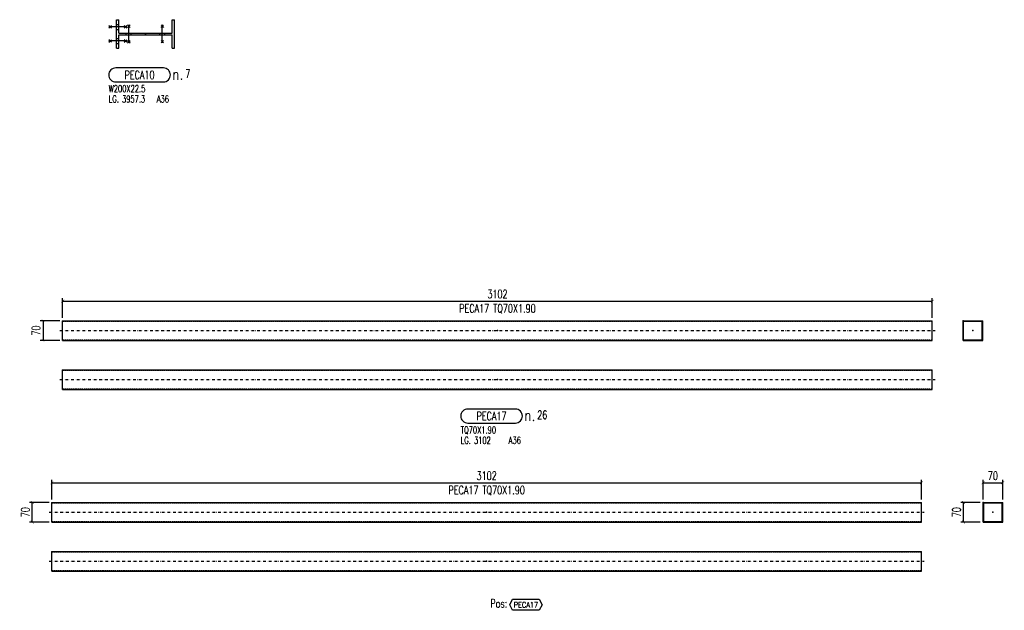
# Model space of a CAD drawing. Header units: feet. Extents: x 8647 to 79957, y -13328 to 10492.
# Tile 8 of 27: x 65724 to 69236, y -13328 to -11221. Entities that reach past the tile are written whole.
import ezdxf
from ezdxf.enums import TextEntityAlignment as Align

# ---------------------------------------------------------------- set-up
doc = ezdxf.new("R2010")
doc.units = ezdxf.units.FT
doc.header["$LTSCALE"] = 20
doc.header["$MEASUREMENT"] = 0
doc.linetypes.add('DASHDOT', pattern=[1, 0.5, -0.25, 0, -0.25])
doc.linetypes.add('HIDDEN', pattern=[0.375, 0.25, -0.125])
doc.layers.get('0').update_dxf_attribs({"linetype": 'CONTINUOUS'})
for name, color, linetype in [('A', 2, 'DASHDOT'), ('FORIR', 4, 'CONTINUOUS'), ('G', 3, 'CONTINUOUS'), ('MARK_DES', 2, 'CONTINUOUS'), ('MARK_MAT', 2, 'CONTINUOUS'), ('MARK_QTA', 4, 'CONTINUOUS'), ('MARK_SBA', 4, 'CONTINUOUS'), ('MARK_SLOT', 6, 'CONTINUOUS'), ('POS_BOX', 6, 'CONTINUOUS'), ('POS_DES', 2, 'CONTINUOUS'), ('POS_MAT', 2, 'CONTINUOUS'), ('TR', 6, 'HIDDEN'), ('TXT1', 7, 'CONTINUOUS')]:
    doc.layers.add(name, color=color, linetype=linetype)
doc.styles.add('1', font='romans', dxfattribs={"width": 0.7, "height": 30})
doc.styles.add('MARK', font='ROMANS', dxfattribs={"width": 0.7})
doc.styles.add('POS', font='ROMANS', dxfattribs={"width": 0.7})
doc.styles.add('ROMANS', font='ROMANS', dxfattribs={"width": 0.8, "height": 28})
doc.dimstyles.get("Standard").update_dxf_attribs({"dimtxt": 30, "dimasz": 1, "dimexe": 1, "dimexo": 1, "dimgap": 1, "dimtad": 1, "dimdec": 0, "dimdsep": 46, "dimtxsty": '1', "dimblk": 'ARCHTICK', "dimcen": 3, "dimclrd": 1, "dimclre": 1, "dimclrt": 3, "dimadec": 0, "dimazin": 0, "dimtfac": 1, "dimtdec": 0, "dimtix": 1, "dimtmove": 0, "dimatfit": 3, "dimfxl": 0, "dimtolj": 1, "dimarcsym": 0})

# ---------------------------------------------------------------- blocks, each defined once
blk = doc.blocks.new('MS')
at = {"color": 6}
for p, q in [((-4.7, 22.8), (4.7, 32.1)), ((-4.7, 32.1), (4.7, 22.8)), ((-4.7, -22.8), (4.7, -32.1)), ((-4.7, -32.1), (4.7, -22.8))]:
    blk.add_line(p, q, dxfattribs=at)
at = {"color": 3}
blk.add_line((0, -32.1), (0, 32.1), dxfattribs=at)
at = {"flags": 1}
for tag, p, height in [('DIAM', (0, 0), 8.01), ('AVAN', (1.3, -18.2), 5.26), ('TOLE', (1.3, -9.7), 5.26), ('DIET', (1.3, -24.6), 5.26)]:
    blk.add_attdef(tag, p, '', height=height, dxfattribs=at)
blk = doc.blocks.new('3D_INFOPOS')
blk.add_point((0, 0))
at = {"layer": 'FORIR', "flags": 1}
for tag, p in [('POS_PEZ', (7.6, -4.3)), ('MAT_PRO', (7.6, -11.9))]:
    blk.add_attdef(tag, p, '', height=5.26, dxfattribs=at)
blk = doc.blocks.new('3D_INFOM')
blk.add_point((0, 0))
at = {"layer": 'FORIR', "flags": 1}
for tag, p in [('MARK', (7.55, -4.31)), ('NUM_DIS', (7.55, -11.68)), ('NOT_PEZ', (45.73, -11.68)), ('QTA_PEZ', (7.55, -18.55)), ('TIP_PEZ', (45.73, -18.55)), ('TRA_PEZ', (7.55, -26.33)), ('COS_PEZ', (45.73, -26.33)), ('DES_PEZ', (7.55, -33.75))]:
    blk.add_attdef(tag, p, '', height=5, dxfattribs=at)
blk = doc.blocks.new('M8_PRO')
at = {"layer": 'MARK_SLOT'}
blk.add_lwpolyline([(2.5, 0), (19.5, 0, 0.414214), (22, 2.5), (22, 2.5, 0.414214), (19.5, 5), (2.5, 5, 0.414214), (0, 2.5), (0, 2.5, 0.414214)], format="xyb", close=True, dxfattribs=at)
at = {"style": 'MARK', "width": 0.7, "flags": 1}
for tag, p in [('TRA_PEZ', (-2.05, 4.97)), ('SUN_LIS', (-2.05, 3.9)), ('PUN_LIS', (-2.05, 4.44)), ('DES_PEZ', (-2.05, 3.37)), ('TIP_PEZ', (-2.05, 2.29)), ('COD_PEZ', (-2.05, 0.69)), ('COS_PEZ', (-2.05, 0.15)), ('NOT_PEZ', (-2.05, 2.83)), ('ING_PEZ', (-2.05, 1.76)), ('MCL_PEZ', (-2.05, 1.22)), ('DIM_PRO', (-2.05, -0.38))]:
    blk.add_attdef(tag, p, '', height=0.35, dxfattribs=at)
at = {"style": 'MARK', "width": 0.7}
blk.add_attdef('MAR_PEZ', text='', height=3, dxfattribs=at).set_placement((11, 2.5), align=Align.MIDDLE)
at = {"layer": 'MARK_DES', "style": 'MARK', "width": 0.7}
blk.add_text('LG.', height=2.5, dxfattribs=at).set_placement((0, -7.4))
for tag, p in [('NOM_PRO', (0, -3.7)), ('LUN_PRO', (4.73, -7.4))]:
    blk.add_attdef(tag, p, '', height=2.5, dxfattribs=at)
at = {"layer": 'MARK_MAT', "style": 'MARK', "width": 0.7}
blk.add_attdef('MAT_PRO', (17.13, -7.4), '', height=2.5, dxfattribs=at)
at = {"layer": 'MARK_QTA', "style": 'ROMANS', "width": 0.8}
blk.add_text('n.', height=4, dxfattribs=at).set_placement((24.62, 2.75), align=Align.MIDDLE)
at = {"layer": 'MARK_QTA', "style": 'MARK', "width": 0.7}
blk.add_attdef('QTA_PEZ', (27.29, 1.42), '', height=3, dxfattribs=at)
at = {"layer": 'MARK_SBA', "style": 'MARK', "width": 0.7}
blk.add_attdef('SBA_PEZ', text='', height=2, dxfattribs=at).set_placement((10.88, 5.73), align=Align.BOTTOM_CENTER)
blk = doc.blocks.new('_ArchTick')
at = {"color": 0, "linetype": 'ByBlock', "const_width": 0.15}
blk.add_lwpolyline([(-0.5, -0.5), (0.5, 0.5)], dxfattribs=at)
blk = doc.blocks.new('*D111')
at = {"layer": 'TXT1', "color": 1, "lineweight": -2, "transparency": 16777216}
for p, q in [((65876.8, -12284.7), (65876.8, -12214.7)), ((68978.8, -12284.7), (68978.8, -12214.7)), ((65876.8, -12224.7), (68978.8, -12224.7))]:
    blk.add_line(p, q, dxfattribs=at)
at = {"layer": 'TXT1', "color": 1, "lineweight": -2, "transparency": 16777216, "xscale": 10, "yscale": 10, "zscale": 10, "rotation": 180}
blk.add_blockref('_ArchTick', (65876.8, -12224.7), dxfattribs=at)
at = {"layer": 'TXT1', "color": 1, "lineweight": -2, "transparency": 16777216, "xscale": 10, "yscale": 10, "zscale": 10}
blk.add_blockref('_ArchTick', (68978.8, -12224.7), dxfattribs=at)
at = {"layer": 'TXT1', "color": 3, "transparency": 16777216, "insert": (67427.8, -12199.7), "char_height": 30, "attachment_point": 5, "style": '1'}
blk.add_mtext('\\A1;3102', dxfattribs=at)
blk = doc.blocks.new('*D112')
at = {"layer": 'TXT1', "color": 1, "lineweight": -2, "transparency": 16777216}
for p, q in [((65866.8, -12294.7), (65796.8, -12294.7)), ((65806.8, -12294.7), (65806.8, -12364.7)), ((65866.8, -12364.7), (65796.8, -12364.7))]:
    blk.add_line(p, q, dxfattribs=at)
at = {"layer": 'TXT1', "color": 1, "lineweight": -2, "transparency": 16777216, "xscale": 10, "yscale": 10, "zscale": 10}
for p, rotation in [((65806.8, -12294.7), 90), ((65806.8, -12364.7), 270)]:
    blk.add_blockref('_ArchTick', p, dxfattribs=dict(at, rotation=rotation))
at = {"layer": 'TXT1', "color": 3, "transparency": 16777216, "insert": (65781.8, -12329.7), "char_height": 30, "attachment_point": 5, "rotation": 90, "style": '1'}
blk.add_mtext('\\A1;70', dxfattribs=at)
blk = doc.blocks.new('*D337')
at = {"layer": 'TXT1', "color": 1, "lineweight": -2, "transparency": 16777216}
for p, q in [((65838.2, -12932.9), (65838.2, -12862.9)), ((65838.2, -12872.9), (68940.2, -12872.9)), ((68940.2, -12932.9), (68940.2, -12862.9))]:
    blk.add_line(p, q, dxfattribs=at)
at = {"layer": 'TXT1', "color": 1, "lineweight": -2, "transparency": 16777216, "xscale": 10, "yscale": 10, "zscale": 10, "rotation": 180}
blk.add_blockref('_ArchTick', (65838.2, -12872.9), dxfattribs=at)
at = {"layer": 'TXT1', "color": 1, "lineweight": -2, "transparency": 16777216, "xscale": 10, "yscale": 10, "zscale": 10}
blk.add_blockref('_ArchTick', (68940.2, -12872.9), dxfattribs=at)
at = {"layer": 'TXT1', "color": 3, "transparency": 16777216, "insert": (67389.2, -12847.9), "char_height": 30, "attachment_point": 5, "style": '1'}
blk.add_mtext('\\A1;3102', dxfattribs=at)
blk = doc.blocks.new('*D338')
at = {"layer": 'TXT1', "color": 1, "lineweight": -2, "transparency": 16777216}
for p, q in [((65828.2, -12942.9), (65758.2, -12942.9)), ((65768.2, -13012.9), (65768.2, -12942.9)), ((65828.2, -13012.9), (65758.2, -13012.9))]:
    blk.add_line(p, q, dxfattribs=at)
at = {"layer": 'TXT1', "color": 1, "lineweight": -2, "transparency": 16777216, "xscale": 10, "yscale": 10, "zscale": 10}
for p, rotation in [((65768.2, -12942.9), 90), ((65768.2, -13012.9), 270)]:
    blk.add_blockref('_ArchTick', p, dxfattribs=dict(at, rotation=rotation))
at = {"layer": 'TXT1', "color": 3, "transparency": 16777216, "insert": (65743.2, -12977.9), "char_height": 30, "attachment_point": 5, "rotation": 90, "style": '1'}
blk.add_mtext('\\A1;70', dxfattribs=at)
blk = doc.blocks.new('*D339')
at = {"layer": 'TXT1', "color": 1, "lineweight": -2, "transparency": 16777216}
for p, q in [((69160.2, -12932.9), (69160.2, -12862.9)), ((69160.2, -12872.9), (69230.2, -12872.9)), ((69230.2, -12932.9), (69230.2, -12862.9))]:
    blk.add_line(p, q, dxfattribs=at)
at = {"layer": 'TXT1', "color": 1, "lineweight": -2, "transparency": 16777216, "xscale": 10, "yscale": 10, "zscale": 10, "rotation": 180}
blk.add_blockref('_ArchTick', (69160.2, -12872.9), dxfattribs=at)
at = {"layer": 'TXT1', "color": 1, "lineweight": -2, "transparency": 16777216, "xscale": 10, "yscale": 10, "zscale": 10}
blk.add_blockref('_ArchTick', (69230.2, -12872.9), dxfattribs=at)
at = {"layer": 'TXT1', "color": 3, "transparency": 16777216, "insert": (69195.2, -12847.9), "char_height": 30, "attachment_point": 5, "style": '1'}
blk.add_mtext('\\A1;70', dxfattribs=at)
blk = doc.blocks.new('*D340')
at = {"layer": 'TXT1', "color": 1, "lineweight": -2, "transparency": 16777216}
for p, q in [((69150.2, -12942.9), (69080.2, -12942.9)), ((69090.2, -13012.9), (69090.2, -12942.9)), ((69150.2, -13012.9), (69080.2, -13012.9))]:
    blk.add_line(p, q, dxfattribs=at)
at = {"layer": 'TXT1', "color": 1, "lineweight": -2, "transparency": 16777216, "xscale": 10, "yscale": 10, "zscale": 10}
for p, rotation in [((69090.2, -12942.9), 90), ((69090.2, -13012.9), 270)]:
    blk.add_blockref('_ArchTick', p, dxfattribs=dict(at, rotation=rotation))
at = {"layer": 'TXT1', "color": 3, "transparency": 16777216, "insert": (69065.2, -12977.9), "char_height": 30, "attachment_point": 5, "rotation": 90, "style": '1'}
blk.add_mtext('\\A1;70', dxfattribs=at)
blk = doc.blocks.new('POSITION_PRO')
at = {"layer": 'POS_BOX'}
blk.add_lwpolyline([(10.5, -2), (9.5, -4), (0, -4), (-1, -2), (0, 0), (9.5, 0)], close=True, dxfattribs=at)
at = {"insert": (-7.93, -0.05), "char_height": 3, "width": 11.9956, "attachment_point": 1, "style": 'POS'}
blk.add_mtext('Pos:', dxfattribs=at)
at = {"style": 'POS', "width": 0.7}
blk.add_attdef('POS_PEZ', text='', height=2, dxfattribs=at).set_placement((4.76, -3.05), align=Align.CENTER)
at = {"layer": 'POS_DES', "style": 'POS', "width": 0.7, "flags": 1}
for tag, p in [('SPE_PRO', (-7.8, -5.07)), ('LUN_PRO', (-7.82, -5.58)), ('LAR_PRO', (-7.79, -4.53))]:
    blk.add_attdef(tag, p, '', height=0.35, dxfattribs=at)
at = {"layer": 'POS_MAT', "style": 'POS', "width": 0.7, "flags": 1}
for tag, p in [('NOM_PRO', (-6.94, -6.11)), ('PUN_NET', (-6.94, -7.16)), ('MAT_PRO', (-6.89, -4.03)), ('PUN_LIS', (-6.94, -6.63)), ('PUN_NET2', (-6.94, -7.74)), ('MAR_CMP', (-6.89, -8.22)), ('NOT_PEZ', (-6.89, -9.21)), ('QTA_PEZ', (-6.89, -8.75))]:
    blk.add_attdef(tag, text='', height=0.35, dxfattribs=at).set_placement(p, align=Align.CENTER)

msp = doc.modelspace()

# ---------------------------------------------------------------- linework, layer by layer
at = {"layer": 'A'}
for p, q in [((65866.8, -12329.7), (68988.8, -12329.7)), ((65866.8, -12504.7), (68988.8, -12504.7)), ((65828.2, -12977.9), (68950.2, -12977.9)), ((65828.2, -13152.9), (68950.2, -13152.9))]:
    msp.add_line(p, q, dxfattribs=at)
for p in [(66069.3, -11288.1), (65876.8, -12296.6), (69088.8, -12294.7), (65876.8, -12471.6), (65838.2, -12944.8), (69160.2, -12942.9), (65838.2, -13119.8)]:
    msp.add_point(p, dxfattribs=at)
at = {"layer": 'G'}
for p, q in [((66069.3, -11220.6), (66077.3, -11220.6)), ((66069.3, -11322.6), (66069.3, -11220.6)), ((66077.3, -11268.5), (66077.3, -11220.6)), ((66267.3, -11220.6), (66275.3, -11220.6)), ((66267.3, -11268.5), (66267.3, -11220.6)), ((66275.3, -11322.6), (66275.3, -11220.6)), ((66077.3, -11268.5), (66267.3, -11268.5)), ((66077.3, -11274.7), (66267.3, -11274.7)), ((66077.3, -11322.6), (66077.3, -11274.7)), ((66267.3, -11322.6), (66267.3, -11274.7)), ((66069.3, -11322.6), (66077.3, -11322.6)), ((66267.3, -11322.6), (66275.3, -11322.6)), ((65876.8, -12294.7), (68978.8, -12294.7)), ((65876.8, -12364.7), (65876.8, -12294.7)), ((68978.8, -12364.7), (68978.8, -12294.7)), ((69088.8, -12294.7), (69158.8, -12294.7)), ((69088.8, -12364.7), (69088.8, -12294.7)), ((69090.7, -12296.6), (69156.9, -12296.6)), ((69090.7, -12362.8), (69090.7, -12296.6)), ((69156.9, -12362.8), (69156.9, -12296.6)), ((69158.8, -12364.7), (69158.8, -12294.7)), ((69090.7, -12362.8), (69156.9, -12362.8)), ((65876.8, -12364.7), (68978.8, -12364.7)), ((69088.8, -12364.7), (69158.8, -12364.7)), ((65876.8, -12469.7), (68978.8, -12469.7)), ((65876.8, -12539.7), (65876.8, -12469.7)), ((68978.8, -12539.7), (68978.8, -12469.7)), ((65876.8, -12539.7), (68978.8, -12539.7)), ((65838.2, -12942.9), (68940.2, -12942.9)), ((65838.2, -13012.9), (65838.2, -12942.9)), ((68940.2, -13012.9), (68940.2, -12942.9)), ((69160.2, -12942.9), (69230.2, -12942.9)), ((69160.2, -13012.9), (69160.2, -12942.9)), ((69162.1, -12944.8), (69228.3, -12944.8)), ((69162.1, -13011), (69162.1, -12944.8)), ((69228.3, -13011), (69228.3, -12944.8)), ((69230.2, -13012.9), (69230.2, -12942.9)), ((65838.2, -13012.9), (68940.2, -13012.9)), ((69160.2, -13012.9), (69230.2, -13012.9)), ((69162.1, -13011), (69228.3, -13011)), ((65838.2, -13117.9), (68940.2, -13117.9)), ((65838.2, -13187.9), (65838.2, -13117.9)), ((68940.2, -13187.9), (68940.2, -13117.9)), ((65838.2, -13187.9), (68940.2, -13187.9))]:
    msp.add_line(p, q, dxfattribs=at)
for p in [(66069.3, -11288.1), (65876.8, -12296.6), (69088.8, -12294.7), (65876.8, -12471.6), (65838.2, -12944.8), (69160.2, -12942.9), (65838.2, -13119.8)]:
    msp.add_point(p, dxfattribs=at)
at = {"layer": 'TR'}
for p, q in [((66069.3, -11238.1), (66077.3, -11238.1)), ((66069.3, -11255.1), (66077.3, -11255.1)), ((66103.8, -11274.7), (66103.8, -11268.5)), ((66120.8, -11274.7), (66120.8, -11268.5)), ((66223.8, -11274.7), (66223.8, -11268.5)), ((66240.8, -11274.7), (66240.8, -11268.5)), ((66069.3, -11288.1), (66077.3, -11288.1)), ((66069.3, -11305.1), (66077.3, -11305.1)), ((65876.8, -12296.6), (68978.8, -12296.6)), ((65876.8, -12362.8), (68978.8, -12362.8)), ((65876.8, -12471.6), (68978.8, -12471.6)), ((65876.8, -12537.8), (68978.8, -12537.8)), ((65838.2, -12944.8), (68940.2, -12944.8)), ((65838.2, -13011), (68940.2, -13011)), ((65838.2, -13119.8), (68940.2, -13119.8)), ((65838.2, -13186), (68940.2, -13186))]:
    msp.add_line(p, q, dxfattribs=at)
for p in [(66069.3, -11288.1), (65876.8, -12296.6), (69088.8, -12294.7), (65876.8, -12471.6), (65838.2, -12944.8), (69160.2, -12942.9), (65838.2, -13119.8)]:
    msp.add_point(p, dxfattribs=at)

# ---------------------------------------------------------------- block references
at = {"rotation": 90}
for p in [(66073.3, -11246.6), (66073.3, -11296.6)]:
    msp.add_blockref('MS', p, dxfattribs=at)
for name, p in [('MS', (66112.3, -11271.6)), ('3D_INFOPOS', (66172.3, -11271.6)), ('MS', (66232.3, -11271.6)), ('3D_INFOPOS', (67427.8, -12329.7)), ('3D_INFOPOS', (69123.8, -12329.7)), ('3D_INFOPOS', (67427.8, -12504.7))]:
    msp.add_blockref(name, p)
at = {"xscale": 10, "yscale": 10, "zscale": 10}
for p in [(66172.3, -11271.6), (67427.8, -12329.7), (69123.8, -12329.7), (67427.8, -12504.7), (67389.2, -12977.9), (69195.2, -12977.9), (67389.2, -13152.9)]:
    msp.add_blockref('3D_INFOM', p, dxfattribs=at)
for name, p, values in [('M8_PRO', (66041.2, -11442.6), {'NOM_PRO': 'W200X22.5', 'LUN_PRO': '3957.3', 'MAT_PRO': 'A36', 'QTA_PEZ': '7', 'MAR_PEZ': 'PECA10'}), ('M8_PRO', (67296.7, -12659.7), {'NOM_PRO': 'TQ70X1.90', 'LUN_PRO': '3102', 'MAT_PRO': 'A36', 'QTA_PEZ': '26', 'MAR_PEZ': 'PECA17'}), ('POSITION_PRO', (67481.7, -13287.9), {'POS_PEZ': 'PECA17'})]:
    msp.add_blockref(name, p, dxfattribs=at).add_auto_attribs(values)

# ---------------------------------------------------------------- texts
at = {"layer": 'TXT1', "color": 7, "style": '1', "width": 0.7}
for p in [(67427.8, -12274.7), (67389.2, -12922.9)]:
    msp.add_text('PECA17 TQ70X1.90', height=30, dxfattribs=at).set_placement(p, align=Align.BOTTOM_CENTER)

# ---------------------------------------------------------------- dimensions: what is measured, and where the dimension line sits
at = {"layer": 'TXT1'}
for base, p1, p2, picture, middle in [((68978.8, -12224.7), (65876.8, -12294.7), (68978.8, -12294.7), '*D111', (67427.8, -12199.7)), ((68940.2, -12872.9), (65838.2, -12942.9), (68940.2, -12942.9), '*D337', (67389.2, -12847.9)), ((69230.2, -12872.9), (69160.2, -12942.9), (69230.2, -12942.9), '*D339', (69195.2, -12847.9))]:
    dim = msp.add_linear_dim(base=base, p1=p1, p2=p2, dimstyle='Standard', override={"dimscale": 10}, dxfattribs=at)
    dim.commit()
    dim.dimension.update_dxf_attribs({"geometry": picture, "text_midpoint": middle})
for base, p1, p2, picture, middle in [((65806.8, -12364.7), (65876.8, -12294.7), (65876.8, -12364.7), '*D112', (65781.8, -12329.7)), ((65768.2, -12942.9), (65838.2, -13012.9), (65838.2, -12942.9), '*D338', (65743.2, -12977.9)), ((69090.2, -12942.9), (69160.2, -13012.9), (69160.2, -12942.9), '*D340', (69065.2, -12977.9))]:
    dim = msp.add_linear_dim(base=base, p1=p1, p2=p2, angle=90, dimstyle='Standard', override={"dimscale": 10}, dxfattribs=at)
    dim.commit()
    dim.dimension.update_dxf_attribs({"geometry": picture, "text_midpoint": middle})

doc.saveas('drawing.dxf')
